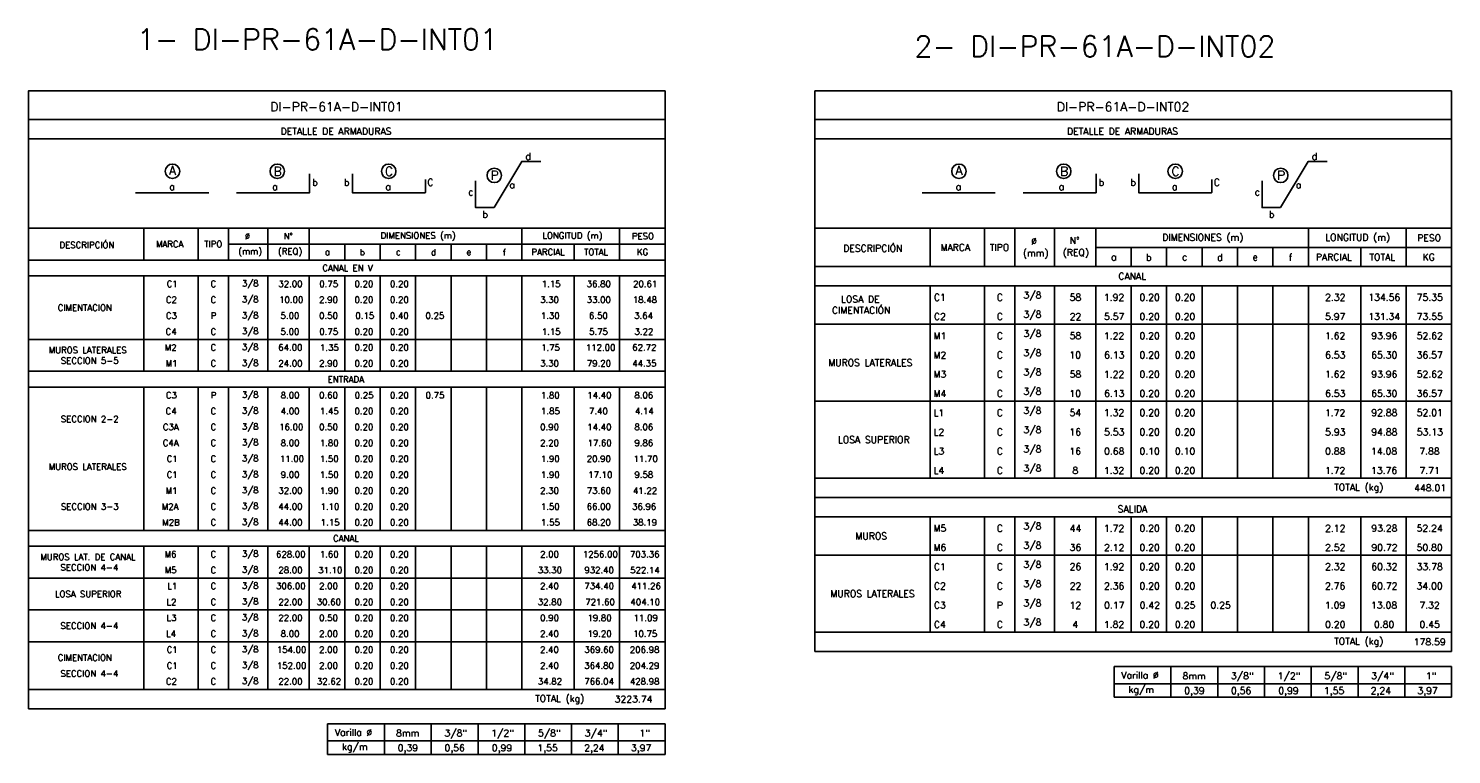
# Model space of a CAD drawing. Header units: metres. Extents: x -260 to 410, y 23 to 160.
# Tile 1 of 15: x -260 to -203, y 52 to 81. Entities that reach past the tile are written whole.
import ezdxf
from ezdxf.enums import TextEntityAlignment as Align

# ---------------------------------------------------------------- set-up
doc = ezdxf.new("R2010")
doc.units = ezdxf.units.M
for name, color, linetype in [('XREF-SE-CUADROS DE DESPIECE - HUAURA_PQT4$0$21', 3, 'Continuous'), ('XREF-SE-CUADROS DE DESPIECE - HUAURA_PQT4$0$21C', 3, 'Continuous'), ('XREF-SE-CUADROS DE DESPIECE - HUAURA_PQT4$0$23', 2, 'Continuous'), ('XREF-SE-CUADROS DE DESPIECE - HUAURA_PQT4$0$S-ANNO-TEXT', 7, 'Continuous'), ('XREF-SE-CUADROS DE DESPIECE - HUAURA_PQT4$0$S-LNWK-0006', 1, 'Continuous')]:
    doc.layers.add(name, color=color, linetype=linetype)
doc.styles.add('XREF-SE-CUADROS DE DESPIECE - HUAURA_PQT4$0$ROMANS-SP', font='romans.shx', dxfattribs={"width": 0.7})
doc.styles.add('XREF-SE-CUADROS DE DESPIECE - HUAURA_PQT4$0$TEGEPSA 100', font='romans.shx')

# ---------------------------------------------------------------- blocks, each defined once
blk = doc.blocks.new('XREF-SE-CUADROS DE DESPIECE - HUAURA_PQT4$0$ARM')
at = {"layer": 'XREF-SE-CUADROS DE DESPIECE - HUAURA_PQT4$0$21C'}
for centre in [(4.163, -1.297), (8.339, -1.297), (12.78, -1.297), (16.983, -1.462)]:
    blk.add_circle(centre, 0.288, dxfattribs=at)
at = {"layer": 'XREF-SE-CUADROS DE DESPIECE - HUAURA_PQT4$0$S-LNWK-0006'}
blk.add_line((2.697, -2.15), (5.606, -2.15), dxfattribs=at)
at = {"layer": 'XREF-SE-CUADROS DE DESPIECE - HUAURA_PQT4$0$S-LNWK-0006', "flags": 128}
blk.add_lwpolyline([(18.832, -0.906), (18.079, -0.906), (16.973, -2.743), (16.237, -2.744), (16.237, -1.676)], dxfattribs=at)
at = {"layer": 'XREF-SE-CUADROS DE DESPIECE - HUAURA_PQT4$0$S-LNWK-0006'}
blk.add_lwpolyline([(6.719, -2.15), (9.628, -2.15), (9.628, -1.399)], dxfattribs=at)
blk.add_lwpolyline([(14.238, -1.626), (14.238, -2.136, -0.414214), (14.225, -2.15), (11.329, -2.15), (11.329, -1.399)], format="xyb", dxfattribs=at)
at = {"layer": 'XREF-SE-CUADROS DE DESPIECE - HUAURA_PQT4$0$S-ANNO-TEXT', "style": 'XREF-SE-CUADROS DE DESPIECE - HUAURA_PQT4$0$TEGEPSA 100'}
for s, p in [('d', (18.44, -0.838)), ('b', (9.95, -1.871)), ('b', (11.214, -1.871)), ('C', (14.56, -1.871)), ('c', (16.154, -2.26)), ('b', (16.73, -3.145))]:
    blk.add_text(s, height=0.27, dxfattribs=at).set_placement(p, align=Align.RIGHT)
for s, height, p in [('A', 0.362, (4.164, -1.443)), ('B', 0.362, (8.353, -1.479)), ('C', 0.362, (12.794, -1.479)), ('P', 0.362, (16.997, -1.644)), ('a', 0.27, (4.146, -2.047)), ('a', 0.27, (8.246, -2.05)), ('a', 0.27, (12.758, -2.05)), ('a', 0.27, (17.694, -1.974))]:
    blk.add_text(s, height=height, dxfattribs=at).set_placement(p, align=Align.CENTER)
blk = doc.blocks.new('XREF-SE-CUADROS DE DESPIECE - HUAURA_PQT4')
at = {"color": 3}
for p, q in [((-223.826, 72.91), (-223.826, 71.379)), ((-221.66, 72.91), (-221.66, 71.379)), ((-220.447, 72.91), (-220.447, 71.379)), ((-218.877, 72.91), (-218.877, 71.379)), ((-217.227, 72.91), (-217.227, 71.379)), ((-208.761, 72.91), (-208.761, 71.379)), ((-204.865, 72.91), (-204.865, 71.379)), ((-217.227, 72.14), (-203.057, 72.14)), ((-215.816, 72.14), (-215.816, 71.379)), ((-214.405, 72.14), (-214.405, 71.379)), ((-212.994, 72.14), (-212.994, 71.379)), ((-211.583, 72.14), (-211.583, 71.379)), ((-210.172, 72.14), (-210.172, 71.379)), ((-206.674, 72.14), (-206.674, 71.379)), ((-228.416, 71.379), (-203.057, 71.379)), ((-228.416, 70.617), (-203.057, 70.617)), ((-223.826, 70.617), (-223.826, 62.955)), ((-221.66, 70.617), (-221.66, 62.955)), ((-220.447, 70.617), (-220.447, 62.955)), ((-218.877, 70.617), (-218.877, 62.955)), ((-217.227, 70.617), (-217.227, 62.955)), ((-215.816, 70.617), (-215.816, 62.955)), ((-214.405, 70.617), (-214.405, 62.955)), ((-212.994, 70.617), (-212.994, 62.955)), ((-211.583, 70.617), (-211.583, 62.955)), ((-210.172, 70.617), (-210.172, 62.955)), ((-208.761, 70.617), (-208.761, 62.955)), ((-206.674, 70.617), (-206.674, 65.254)), ((-204.865, 70.617), (-204.865, 62.955)), ((-228.416, 69.084), (-203.057, 69.084)), ((-228.416, 66.02), (-203.057, 66.02)), ((-206.674, 65.254), (-206.674, 62.955)), ((-223.826, 62.955), (-203.057, 62.955)), ((-228.416, 62.181), (-203.057, 62.181)), ((-228.416, 61.419), (-203.057, 61.419)), ((-223.826, 61.419), (-223.826, 56.822)), ((-221.66, 61.419), (-221.66, 56.822)), ((-220.447, 61.419), (-220.447, 56.822)), ((-218.877, 61.419), (-218.877, 56.822)), ((-217.227, 61.419), (-217.227, 56.822)), ((-215.816, 61.419), (-215.816, 56.822)), ((-214.405, 61.419), (-214.405, 56.822)), ((-212.994, 61.419), (-212.994, 56.822)), ((-211.583, 61.419), (-211.583, 56.822)), ((-210.172, 61.419), (-210.172, 56.822)), ((-208.761, 61.419), (-208.761, 56.822)), ((-206.674, 61.419), (-206.674, 56.822)), ((-204.865, 61.419), (-204.865, 56.822)), ((-228.416, 59.887), (-203.057, 59.887)), ((-228.416, 56.822), (-203.057, 56.822))]:
    blk.add_line(p, q, dxfattribs=at)
blk.add_line((-228.416, 62.955), (-223.826, 62.955))
at = {"layer": 'XREF-SE-CUADROS DE DESPIECE - HUAURA_PQT4$0$21'}
for p, q in [((-255.157, 72.91), (-255.157, 71.643)), ((-252.99, 72.91), (-252.99, 71.643)), ((-251.778, 72.91), (-251.778, 71.643)), ((-250.208, 72.91), (-250.208, 71.643)), ((-248.558, 72.91), (-248.558, 71.643)), ((-240.091, 72.91), (-240.091, 71.643)), ((-236.196, 72.91), (-236.196, 71.643)), ((-251.778, 72.276), (-234.387, 72.276)), ((-247.147, 72.276), (-247.147, 71.643)), ((-245.736, 72.276), (-245.736, 71.643)), ((-244.325, 72.276), (-244.325, 71.643)), ((-242.914, 72.276), (-242.914, 71.643)), ((-241.502, 72.276), (-241.502, 71.643)), ((-238.005, 72.276), (-238.005, 71.643)), ((-259.747, 71.643), (-234.387, 71.643)), ((-259.747, 71.01), (-234.387, 71.01)), ((-255.157, 71.01), (-255.157, 67.21)), ((-252.99, 71.01), (-252.99, 67.21)), ((-251.778, 71.01), (-251.778, 67.21)), ((-250.208, 71.01), (-250.208, 67.21)), ((-248.558, 71.01), (-248.558, 67.21)), ((-247.147, 71.01), (-247.147, 67.21)), ((-245.736, 71.01), (-245.736, 67.21)), ((-244.325, 71.01), (-244.325, 67.21)), ((-242.914, 71.01), (-242.914, 67.21)), ((-241.502, 71.01), (-241.502, 67.21)), ((-240.091, 71.01), (-240.091, 67.21)), ((-238.005, 71.01), (-238.005, 67.21)), ((-236.196, 71.01), (-236.196, 67.21)), ((-259.747, 68.476), (-234.387, 68.476)), ((-259.747, 67.21), (-234.387, 67.21)), ((-259.747, 66.576), (-234.387, 66.576)), ((-255.157, 66.576), (-255.157, 60.876)), ((-252.99, 66.576), (-252.99, 60.876)), ((-251.778, 66.576), (-251.778, 60.876)), ((-250.208, 66.576), (-250.208, 60.876)), ((-248.558, 66.576), (-248.558, 60.876)), ((-247.147, 66.576), (-247.147, 60.876)), ((-245.736, 66.576), (-245.736, 60.876)), ((-244.325, 66.576), (-244.325, 60.876)), ((-242.914, 66.576), (-242.914, 60.876)), ((-241.502, 66.576), (-241.502, 60.876)), ((-240.091, 66.576), (-240.091, 60.876)), ((-238.005, 66.576), (-238.005, 60.876)), ((-236.196, 66.576), (-236.196, 60.876)), ((-259.747, 60.876), (-234.387, 60.876)), ((-259.747, 60.243), (-234.387, 60.243)), ((-255.157, 60.243), (-255.157, 54.543)), ((-252.99, 60.243), (-252.99, 54.543)), ((-251.778, 60.243), (-251.778, 54.543)), ((-250.208, 60.243), (-250.208, 54.543)), ((-248.558, 60.243), (-248.558, 54.543)), ((-247.147, 60.243), (-247.147, 54.543)), ((-245.736, 60.243), (-245.736, 54.543)), ((-244.325, 60.243), (-244.325, 54.543)), ((-242.914, 60.243), (-242.914, 54.543)), ((-241.502, 60.243), (-241.502, 54.543)), ((-240.091, 60.243), (-240.091, 54.543)), ((-238.005, 60.243), (-238.005, 54.543)), ((-236.196, 60.243), (-236.196, 54.543)), ((-259.747, 58.976), (-234.387, 58.976)), ((-259.747, 57.71), (-234.387, 57.71)), ((-259.747, 56.443), (-234.387, 56.443)), ((-214.233, 55.457), (-214.233, 54.229)), ((-212.37, 55.457), (-212.37, 54.229)), ((-210.507, 55.457), (-210.507, 54.229)), ((-208.645, 55.457), (-208.645, 54.229)), ((-206.782, 55.457), (-206.782, 54.229)), ((-204.919, 55.457), (-204.919, 54.229)), ((-259.747, 54.543), (-234.387, 54.543)), ((-216.498, 54.769), (-203.057, 54.769)), ((-245.563, 53.178), (-245.563, 51.95)), ((-243.701, 53.178), (-243.701, 51.95)), ((-241.838, 53.178), (-241.838, 51.95)), ((-239.975, 53.178), (-239.975, 51.95)), ((-238.113, 53.178), (-238.113, 51.95)), ((-236.25, 53.178), (-236.25, 51.95)), ((-247.829, 52.49), (-234.387, 52.49))]:
    blk.add_line(p, q, dxfattribs=at)
at = {"layer": 'XREF-SE-CUADROS DE DESPIECE - HUAURA_PQT4$0$23'}
for p, q in [((-228.416, 78.38), (-228.416, 56.048)), ((-203.057, 78.38), (-203.057, 56.048)), ((-259.747, 72.91), (-234.387, 72.91)), ((-228.416, 72.91), (-203.057, 72.91)), ((-228.416, 56.048), (-203.057, 56.048)), ((-216.498, 55.457), (-216.498, 54.229)), ((-216.498, 55.457), (-203.057, 55.457)), ((-216.498, 55.457), (-216.498, 54.229)), ((-203.057, 55.457), (-203.057, 54.229)), ((-216.498, 54.229), (-203.057, 54.229)), ((-259.747, 53.769), (-234.387, 53.769)), ((-247.829, 53.178), (-247.829, 51.95)), ((-247.829, 53.178), (-234.387, 53.178)), ((-247.829, 53.178), (-247.829, 51.95)), ((-234.387, 53.178), (-234.387, 51.95)), ((-247.829, 51.95), (-234.387, 51.95))]:
    blk.add_line(p, q, dxfattribs=at)
for points in [[(-234.387, 53.769), (-234.387, 78.38), (-259.747, 78.38), (-259.747, 53.769)], [(-203.057, 78.38), (-228.416, 78.38)], [(-234.387, 77.244), (-259.747, 77.244)], [(-203.057, 77.244), (-228.416, 77.244)], [(-234.387, 76.474), (-259.747, 76.474)], [(-203.057, 76.474), (-228.416, 76.474)]]:
    blk.add_lwpolyline(points, dxfattribs=at)
for p in [(-258.174, 76.474), (-226.844, 76.474)]:
    blk.add_blockref('XREF-SE-CUADROS DE DESPIECE - HUAURA_PQT4$0$ARM', p)
at = {"style": 'XREF-SE-CUADROS DE DESPIECE - HUAURA_PQT4$0$TEGEPSA 100'}
for s, height, p in [('Ø', 0.25, (-251.127, 72.468)), ('N°', 0.25, (-249.582, 72.468)), ('DIMENSIONES (m)', 0.25, (-245.72, 72.494)), ('LONGITUD (m)', 0.25, (-239.274, 72.494)), ('PESO', 0.25, (-235.709, 72.468)), ('N°', 0.27, (-218.269, 72.282)), ('DIMENSIONES (m)', 0.27, (-214.583, 72.413)), ('LONGITUD (m)', 0.27, (-208.09, 72.413)), ('PESO', 0.27, (-204.421, 72.391)), ('DESCRIPCIÓN', 0.25, (-258.512, 72.116)), ('MARCA', 0.25, (-254.668, 72.151)), ('TIPO', 0.25, (-252.745, 72.151)), ('(mm)', 0.25, (-251.387, 71.863)), ('(REQ)', 0.25, (-249.807, 71.861)), ('a', 0.25, (-247.938, 71.837)), ('b', 0.25, (-246.548, 71.83)), ('c', 0.25, (-245.111, 71.837)), ('d', 0.25, (-243.713, 71.83)), ('e', 0.25, (-242.298, 71.837)), ('f', 0.25, (-240.853, 71.826)), ('PARCIAL', 0.25, (-239.711, 71.835)), ('TOTAL', 0.25, (-237.611, 71.835)), ('KG', 0.25, (-235.508, 71.835)), ('DESCRIPCIÓN', 0.27, (-227.291, 71.971)), ('MARCA', 0.27, (-223.414, 72.01)), ('TIPO', 0.27, (-221.453, 72.01)), ('(mm)', 0.27, (-220.131, 71.785)), ('Ø', 0.27, (-219.803, 72.259)), ('(REQ)', 0.27, (-218.544, 71.808)), ('a', 0.27, (-216.618, 71.626)), ('b', 0.27, (-215.229, 71.617)), ('c', 0.27, (-213.792, 71.626)), ('d', 0.27, (-212.394, 71.617)), ('e', 0.27, (-210.983, 71.626)), ('f', 0.27, (-209.537, 71.615)), ('PARCIAL', 0.27, (-208.461, 71.625)), ('TOTAL', 0.27, (-206.33, 71.625)), ('KG', 0.27, (-204.208, 71.625)), ('C1', 0.25, (-254.24, 70.567)), ('C', 0.25, (-252.493, 70.568)), ('3/8', 0.25, (-251.243, 70.587)), ('32.00', 0.25, (-249.792, 70.568)), ('0.75', 0.25, (-248.16, 70.568)), ('0.20', 0.25, (-246.757, 70.568)), ('0.20', 0.25, (-245.346, 70.568)), ('1.15', 0.25, (-239.301, 70.567)), ('36.80', 0.25, (-237.51, 70.568)), ('20.61', 0.25, (-235.661, 70.567)), ('C1', 0.27, (-223.677, 70.023)), ('C', 0.27, (-221.171, 70.023)), (' 3/8', 0.27, (-220.297, 70.11)), ('58', 0.27, (-218.27, 70.023)), ('1.92', 0.27, (-216.905, 70.023)), ('0.20', 0.27, (-215.488, 70.023)), ('0.20', 0.27, (-214.077, 70.023)), ('2.32', 0.27, (-208.094, 70.023)), ('134.56', 0.27, (-206.372, 70.023)), ('75.35', 0.27, (-204.444, 70.023)), ('CIMENTACION', 0.25, (-258.579, 69.618)), ('C2', 0.25, (-254.273, 69.935)), ('C', 0.25, (-252.493, 69.935)), ('3/8', 0.25, (-251.243, 69.953)), ('10.00', 0.25, (-249.761, 69.934)), ('2.90', 0.25, (-248.168, 69.935)), ('0.20', 0.25, (-246.757, 69.935)), ('0.20', 0.25, (-245.346, 69.935)), ('3.30', 0.25, (-239.365, 69.935)), ('33.00', 0.25, (-237.51, 69.935)), ('18.48', 0.25, (-235.672, 69.934)), ('CIMENTACIÓN', 0.27, (-227.738, 69.507)), ('LOSA DE', 0.27, (-227.379, 69.948)), ('C3', 0.25, (-254.271, 69.301)), ('P', 0.25, (-252.486, 69.301)), ('3/8', 0.25, (-251.243, 69.32)), ('5.00', 0.25, (-249.704, 69.301)), ('0.50', 0.25, (-248.168, 69.301)), ('0.15', 0.25, (-246.724, 69.301)), ('0.40', 0.25, (-245.349, 69.301)), ('0.25', 0.25, (-243.93, 69.301)), ('1.30', 0.25, (-239.334, 69.301)), ('6.50', 0.25, (-237.418, 69.301)), ('3.64', 0.25, (-235.617, 69.301)), ('C2', 0.27, (-223.677, 69.257)), ('C', 0.27, (-221.171, 69.257)), (' 3/8', 0.27, (-220.297, 69.344)), ('22', 0.27, (-218.268, 69.253)), ('5.57', 0.27, (-216.9, 69.257)), ('0.20', 0.27, (-215.488, 69.257)), ('0.20', 0.27, (-214.077, 69.257)), ('5.97', 0.27, (-208.095, 69.257)), ('131.34', 0.27, (-206.374, 69.257)), ('73.55', 0.27, (-204.444, 69.257)), ('C4', 0.25, (-254.285, 68.668)), ('C', 0.25, (-252.493, 68.668)), ('3/8', 0.25, (-251.243, 68.687)), ('5.00', 0.25, (-249.704, 68.668)), ('0.75', 0.25, (-248.16, 68.668)), ('0.20', 0.25, (-246.757, 68.668)), ('0.20', 0.25, (-245.346, 68.668)), ('1.15', 0.25, (-239.301, 68.667)), ('5.75', 0.25, (-237.414, 68.67)), ('3.22', 0.25, (-235.604, 68.668)), ('M1', 0.27, (-223.693, 68.488)), ('C', 0.27, (-221.171, 68.491)), (' 3/8', 0.27, (-220.297, 68.578)), ('58', 0.27, (-218.27, 68.491)), ('1.22', 0.27, (-216.905, 68.489)), ('0.20', 0.27, (-215.488, 68.491)), ('0.20', 0.27, (-214.077, 68.491)), ('1.62', 0.27, (-208.1, 68.491)), ('93.96', 0.27, (-206.255, 68.491)), ('52.62', 0.27, (-204.445, 68.491)), ('MUROS LATERALES', 0.25, (-258.94, 67.929)), ('M2', 0.25, (-254.317, 68.033)), ('C', 0.25, (-252.493, 68.035)), ('3/8', 0.25, (-251.243, 68.053)), ('64.00', 0.25, (-249.796, 68.035)), ('1.35', 0.25, (-248.134, 68.034)), ('0.20', 0.25, (-246.757, 68.035)), ('0.20', 0.25, (-245.346, 68.035)), ('1.75', 0.25, (-239.326, 68.034)), ('112.00', 0.25, (-237.542, 68.034)), ('62.72', 0.25, (-235.694, 68.035)), (' 3/8', 0.27, (-220.297, 67.812)), ('SECCION 5-5', 0.25, (-258.457, 67.508)), ('M1', 0.25, (-254.284, 67.399)), ('C', 0.25, (-252.493, 67.401)), ('3/8', 0.25, (-251.243, 67.42)), ('24.00', 0.25, (-249.793, 67.401)), ('2.90', 0.25, (-248.168, 67.401)), ('0.20', 0.25, (-246.757, 67.401)), ('0.20', 0.25, (-245.346, 67.401)), ('3.30', 0.25, (-239.365, 67.401)), ('79.20', 0.25, (-237.503, 67.401)), ('44.35', 0.25, (-235.696, 67.401)), ('MUROS LATERALES', 0.27, (-227.888, 67.418)), ('M2', 0.27, (-223.693, 67.722)), ('C', 0.27, (-221.171, 67.724)), ('10', 0.27, (-218.279, 67.725)), ('6.13', 0.27, (-216.897, 67.725)), ('0.20', 0.27, (-215.488, 67.725)), ('0.20', 0.27, (-214.077, 67.725)), ('6.53', 0.27, (-208.093, 67.725)), ('65.30', 0.27, (-206.258, 67.725)), ('36.57', 0.27, (-204.447, 67.725)), ('M3', 0.27, (-223.693, 66.959)), ('C', 0.27, (-221.171, 66.958)), (' 3/8', 0.27, (-220.297, 67.046)), ('58', 0.27, (-218.27, 66.959)), ('1.22', 0.27, (-216.905, 66.957)), ('0.20', 0.27, (-215.488, 66.959)), ('0.20', 0.27, (-214.077, 66.959)), ('1.62', 0.27, (-208.1, 66.959)), ('93.96', 0.27, (-206.255, 66.959)), ('52.62', 0.27, (-204.445, 66.959)), ('C3', 0.25, (-254.271, 66.135)), ('P', 0.25, (-252.486, 66.135)), ('3/8', 0.25, (-251.243, 66.153)), ('8.00', 0.25, (-249.7, 66.135)), ('0.60', 0.25, (-248.168, 66.135)), ('0.25', 0.25, (-246.752, 66.135)), ('0.20', 0.25, (-245.346, 66.135)), ('0.75', 0.25, (-243.927, 66.135)), ('1.80', 0.25, (-239.334, 66.134)), ('14.40', 0.25, (-237.484, 66.134)), ('8.06', 0.25, (-235.609, 66.135)), ('M4', 0.27, (-223.693, 66.19)), ('C', 0.27, (-221.171, 66.192)), (' 3/8', 0.27, (-220.297, 66.279)), ('10', 0.27, (-218.279, 66.193)), ('6.13', 0.27, (-216.897, 66.193)), ('0.20', 0.27, (-215.488, 66.193)), ('0.20', 0.27, (-214.077, 66.193)), ('6.53', 0.27, (-208.093, 66.193)), ('65.30', 0.27, (-206.258, 66.193)), ('36.57', 0.27, (-204.447, 66.193)), ('3/8', 0.25, (-251.243, 65.52)), (' 3/8', 0.27, (-220.297, 65.513)), ('SECCION 2-2', 0.25, (-258.458, 65.185)), ('C4', 0.25, (-254.285, 65.501)), ('C', 0.25, (-252.493, 65.501)), ('4.00', 0.25, (-249.697, 65.501)), ('1.45', 0.25, (-248.137, 65.501)), ('0.20', 0.25, (-246.757, 65.501)), ('0.20', 0.25, (-245.346, 65.501)), ('1.85', 0.25, (-239.329, 65.501)), ('7.40', 0.25, (-237.414, 65.501)), ('4.14', 0.25, (-235.586, 65.5)), ('L1', 0.27, (-223.693, 65.423)), ('C', 0.27, (-221.171, 65.426)), ('54', 0.27, (-218.272, 65.427)), ('1.32', 0.27, (-216.905, 65.427)), ('0.20', 0.27, (-215.488, 65.427)), ('0.20', 0.27, (-214.077, 65.427)), ('1.72', 0.27, (-208.1, 65.424)), ('92.88', 0.27, (-206.254, 65.427)), ('52.01', 0.27, (-204.445, 65.427)), ('C3A', 0.25, (-254.393, 64.868)), ('C', 0.25, (-252.493, 64.868)), ('3/8', 0.25, (-251.243, 64.887)), ('16.00', 0.25, (-249.761, 64.867)), ('0.50', 0.25, (-248.168, 64.868)), ('0.20', 0.25, (-246.757, 64.868)), ('0.20', 0.25, (-245.346, 64.868)), ('0.90', 0.25, (-239.363, 64.868)), ('14.40', 0.25, (-237.484, 64.867)), ('8.06', 0.25, (-235.609, 64.868)), ('LOSA SUPERIOR', 0.27, (-227.503, 64.353)), ('L2', 0.27, (-223.693, 64.656)), ('C', 0.27, (-221.171, 64.66)), (' 3/8', 0.27, (-220.297, 64.747)), ('16', 0.27, (-218.278, 64.66)), ('5.53', 0.27, (-216.897, 64.66)), ('0.20', 0.27, (-215.488, 64.66)), ('0.20', 0.27, (-214.077, 64.66)), ('5.93', 0.27, (-208.092, 64.66)), ('94.88', 0.27, (-206.254, 64.66)), ('53.13', 0.27, (-204.443, 64.66)), ('C4A', 0.25, (-254.396, 64.235)), ('C', 0.25, (-252.493, 64.235)), ('3/8', 0.25, (-251.243, 64.253)), ('8.00', 0.25, (-249.7, 64.235)), ('1.80', 0.25, (-248.139, 64.234)), ('0.20', 0.25, (-246.757, 64.235)), ('0.20', 0.25, (-245.346, 64.235)), ('2.20', 0.25, (-239.364, 64.235)), ('17.60', 0.25, (-237.476, 64.234)), ('9.86', 0.25, (-235.609, 64.235)), ('L3', 0.27, (-223.693, 63.894)), ('C', 0.27, (-221.171, 63.894)), (' 3/8', 0.27, (-220.297, 63.981)), ('16', 0.27, (-218.278, 63.894)), ('0.68', 0.27, (-216.898, 63.894)), ('0.10', 0.27, (-215.488, 63.894)), ('0.10', 0.27, (-214.077, 63.894)), ('0.88', 0.27, (-208.093, 63.894)), ('14.08', 0.27, (-206.264, 63.894)), ('7.88', 0.27, (-204.34, 63.894)), ('MUROS LATERALES', 0.25, (-258.94, 63.285)), ('C1', 0.25, (-254.24, 63.601)), ('C', 0.25, (-252.493, 63.601)), ('3/8', 0.25, (-251.243, 63.62)), ('11.00', 0.25, (-249.733, 63.601)), ('1.50', 0.25, (-248.139, 63.601)), ('0.20', 0.25, (-246.757, 63.601)), ('0.20', 0.25, (-245.346, 63.601)), ('1.90', 0.25, (-239.334, 63.601)), ('20.90', 0.25, (-237.508, 63.601)), ('11.70', 0.25, (-235.639, 63.601)), (' 3/8', 0.27, (-220.297, 63.215)), ('C1', 0.25, (-254.24, 62.967)), ('C', 0.25, (-252.493, 62.968)), ('3/8', 0.25, (-251.243, 62.987)), ('9.00', 0.25, (-249.699, 62.968)), ('1.50', 0.25, (-248.139, 62.967)), ('0.20', 0.25, (-246.757, 62.968)), ('0.20', 0.25, (-245.346, 62.968)), ('1.90', 0.25, (-239.334, 62.967)), ('17.10', 0.25, (-237.447, 62.967)), ('9.58', 0.25, (-235.607, 62.968)), ('L4', 0.27, (-223.693, 63.125)), ('C', 0.27, (-221.171, 63.128)), ('8', 0.27, (-218.16, 63.128)), ('1.32', 0.27, (-216.905, 63.128)), ('0.20', 0.27, (-215.488, 63.128)), ('0.20', 0.27, (-214.077, 63.128)), ('1.72', 0.27, (-208.1, 63.126)), ('13.76', 0.27, (-206.264, 63.128)), ('7.71', 0.27, (-204.337, 63.126)), ('M1', 0.25, (-254.284, 62.332)), ('C', 0.25, (-252.493, 62.335)), ('3/8', 0.25, (-251.243, 62.353)), ('32.00', 0.25, (-249.792, 62.335)), ('1.90', 0.25, (-248.139, 62.334)), ('0.20', 0.25, (-246.757, 62.335)), ('0.20', 0.25, (-245.346, 62.335)), ('2.30', 0.25, (-239.364, 62.335)), ('73.60', 0.25, (-237.503, 62.335)), ('41.22', 0.25, (-235.665, 62.333)), ('SECCION 3-3', 0.25, (-258.456, 61.701)), ('M2A', 0.25, (-254.437, 61.699)), ('C', 0.25, (-252.493, 61.701)), ('3/8', 0.25, (-251.243, 61.72)), ('44.00', 0.25, (-249.792, 61.701)), ('1.10', 0.25, (-248.111, 61.701)), ('0.20', 0.25, (-246.757, 61.701)), ('0.20', 0.25, (-245.346, 61.701)), ('1.50', 0.25, (-239.334, 61.701)), ('66.00', 0.25, (-237.51, 61.701)), ('36.96', 0.25, (-235.702, 61.701)), ('M2B', 0.25, (-254.417, 61.066)), ('C', 0.25, (-252.493, 61.068)), ('3/8', 0.25, (-251.243, 61.087)), ('44.00', 0.25, (-249.792, 61.068)), ('1.15', 0.25, (-248.106, 61.067)), ('0.20', 0.25, (-246.757, 61.068)), ('0.20', 0.25, (-245.346, 61.068)), ('1.55', 0.25, (-239.329, 61.067)), ('68.20', 0.25, (-237.51, 61.068)), ('38.19', 0.25, (-235.672, 61.067)), ('MUROS', 0.27, (-226.803, 60.519)), ('M5', 0.27, (-223.693, 60.826)), ('C', 0.27, (-221.171, 60.825)), (' 3/8', 0.27, (-220.297, 60.913)), ('44', 0.27, (-218.267, 60.823)), ('1.72', 0.27, (-216.905, 60.824)), ('0.20', 0.27, (-215.488, 60.826)), ('0.20', 0.27, (-214.077, 60.826)), ('2.12', 0.27, (-208.094, 60.824)), ('93.28', 0.27, (-206.254, 60.826)), ('52.24', 0.27, (-204.45, 60.826)), ('M6', 0.27, (-223.693, 60.06)), ('C', 0.27, (-221.171, 60.059)), (' 3/8', 0.27, (-220.297, 60.146)), ('36', 0.27, (-218.27, 60.06)), ('2.12', 0.27, (-216.899, 60.058)), ('0.20', 0.27, (-215.488, 60.06)), ('0.20', 0.27, (-214.077, 60.06)), ('2.52', 0.27, (-208.094, 60.06)), ('90.72', 0.27, (-206.251, 60.06)), ('50.80', 0.27, (-204.449, 60.06)), ('MUROS LAT. DE CANAL', 0.25, (-259.274, 59.695)), ('SECCION 4-4', 0.25, (-258.473, 59.274)), ('M6', 0.25, (-254.323, 59.801)), ('C', 0.25, (-252.493, 59.801)), ('3/8', 0.25, (-251.243, 59.82)), ('628.00', 0.25, (-249.885, 59.801)), ('1.60', 0.25, (-248.139, 59.801)), ('0.20', 0.25, (-246.757, 59.801)), ('0.20', 0.25, (-245.346, 59.801)), ('2.00', 0.25, (-239.364, 59.801)), ('1256.00', 0.25, (-237.662, 59.801)), ('703.36', 0.25, (-235.787, 59.801)), ('C1', 0.27, (-223.677, 59.293)), ('C', 0.27, (-221.171, 59.293)), (' 3/8', 0.27, (-220.297, 59.38)), ('26', 0.27, (-218.271, 59.294)), ('1.92', 0.27, (-216.905, 59.294)), ('0.20', 0.27, (-215.488, 59.294)), ('0.20', 0.27, (-214.077, 59.294)), ('2.32', 0.27, (-208.094, 59.294)), ('60.32', 0.27, (-206.254, 59.294)), ('33.78', 0.27, (-204.448, 59.294)), ('M5', 0.25, (-254.317, 59.17)), ('C', 0.25, (-252.493, 59.168)), ('3/8', 0.25, (-251.243, 59.187)), ('28.00', 0.25, (-249.791, 59.168)), ('31.10', 0.25, (-248.205, 59.167)), ('0.20', 0.25, (-246.757, 59.168)), ('0.20', 0.25, (-245.346, 59.168)), ('33.30', 0.25, (-239.457, 59.168)), ('932.40', 0.25, (-237.603, 59.168)), ('522.14', 0.25, (-235.776, 59.167)), ('LOSA SUPERIOR', 0.25, (-258.692, 58.218)), ('L1', 0.25, (-254.217, 58.532)), ('C', 0.25, (-252.493, 58.535)), ('3/8', 0.25, (-251.243, 58.553)), ('306.00', 0.25, (-249.884, 58.535)), ('2.00', 0.25, (-248.168, 58.535)), ('0.20', 0.25, (-246.757, 58.535)), ('0.20', 0.25, (-245.346, 58.535)), ('2.40', 0.25, (-239.366, 58.535)), ('734.40', 0.25, (-237.6, 58.535)), ('411.26', 0.25, (-235.734, 58.534)), ('MUROS LATERALES', 0.27, (-227.801, 58.22)), ('C2', 0.27, (-223.677, 58.527)), ('C', 0.27, (-221.171, 58.527)), (' 3/8', 0.27, (-220.297, 58.614)), ('22', 0.27, (-218.268, 58.524)), ('2.36', 0.27, (-216.902, 58.527)), ('0.20', 0.27, (-215.488, 58.527)), ('0.20', 0.27, (-214.077, 58.527)), ('2.76', 0.27, (-208.098, 58.527)), ('60.72', 0.27, (-206.254, 58.527)), ('34.00', 0.27, (-204.449, 58.527)), ('L2', 0.25, (-254.25, 57.899)), ('C', 0.25, (-252.493, 57.901)), ('3/8', 0.25, (-251.243, 57.92)), ('22.00', 0.25, (-249.791, 57.901)), ('30.60', 0.25, (-248.262, 57.901)), ('0.20', 0.25, (-246.757, 57.901)), ('0.20', 0.25, (-245.346, 57.901)), ('32.80', 0.25, (-239.457, 57.901)), ('721.60', 0.25, (-237.566, 57.901)), ('404.10', 0.25, (-235.765, 57.901)), ('C3', 0.27, (-223.677, 57.761)), ('P', 0.27, (-221.172, 57.759)), (' 3/8', 0.27, (-220.297, 57.848)), ('12', 0.27, (-218.274, 57.757)), ('0.17', 0.27, (-216.897, 57.761)), ('0.42', 0.27, (-215.483, 57.761)), ('0.25', 0.27, (-214.072, 57.761)), ('0.25', 0.27, (-212.661, 57.761)), ('1.09', 0.27, (-208.102, 57.761)), ('13.08', 0.27, (-206.264, 57.761)), ('7.32', 0.27, (-204.337, 57.761)), ('L3', 0.25, (-254.249, 57.268)), ('C', 0.25, (-252.493, 57.268)), ('3/8', 0.25, (-251.243, 57.287)), ('22.00', 0.25, (-249.791, 57.268)), ('0.50', 0.25, (-248.168, 57.268)), ('0.20', 0.25, (-246.757, 57.268)), ('0.20', 0.25, (-245.346, 57.268)), ('0.90', 0.25, (-239.363, 57.268)), ('19.80', 0.25, (-237.478, 57.267)), ('11.09', 0.25, (-235.641, 57.267)), ('C4', 0.27, (-223.677, 56.995)), ('C', 0.27, (-221.171, 56.995)), (' 3/8', 0.27, (-220.297, 57.082)), ('4', 0.27, (-218.159, 56.992)), ('1.82', 0.27, (-216.905, 56.995)), ('0.20', 0.27, (-215.488, 56.995)), ('0.20', 0.27, (-214.077, 56.995)), ('0.20', 0.27, (-208.094, 56.995)), ('0.80', 0.27, (-206.147, 56.995)), ('0.45', 0.27, (-204.333, 56.995)), ('SECCION 4-4', 0.25, (-258.473, 56.951)), ('L4', 0.25, (-254.263, 56.635)), ('C', 0.25, (-252.493, 56.635)), ('3/8', 0.25, (-251.243, 56.653)), ('8.00', 0.25, (-249.7, 56.635)), ('2.00', 0.25, (-248.168, 56.635)), ('0.20', 0.25, (-246.757, 56.635)), ('0.20', 0.25, (-245.346, 56.635)), ('2.40', 0.25, (-239.366, 56.635)), ('19.20', 0.25, (-237.478, 56.634)), ('10.75', 0.25, (-235.662, 56.634)), ('C1', 0.25, (-254.24, 56.001)), ('C', 0.25, (-252.493, 56.001)), ('3/8', 0.25, (-251.243, 56.02)), ('154.00', 0.25, (-249.856, 56.001)), ('2.00', 0.25, (-248.168, 56.001)), ('0.20', 0.25, (-246.757, 56.001)), ('0.20', 0.25, (-245.346, 56.001)), ('2.40', 0.25, (-239.366, 56.001)), ('369.60', 0.25, (-237.602, 56.001)), ('206.98', 0.25, (-235.79, 56.001)), ('CIMENTACION', 0.25, (-258.579, 55.685)), ('C1', 0.25, (-254.24, 55.367)), ('C', 0.25, (-252.493, 55.368)), ('3/8', 0.25, (-251.243, 55.387)), ('152.00', 0.25, (-249.853, 55.367)), ('2.00', 0.25, (-248.168, 55.368)), ('0.20', 0.25, (-246.757, 55.368)), ('0.20', 0.25, (-245.346, 55.368)), ('2.40', 0.25, (-239.366, 55.368)), ('364.80', 0.25, (-237.604, 55.368)), ('204.29', 0.25, (-235.793, 55.368)), ('SECCION 4-4', 0.25, (-258.473, 55.051)), ('3/8', 0.25, (-251.243, 54.753)), ('C2', 0.25, (-254.273, 54.735)), ('C', 0.25, (-252.493, 54.735)), ('22.00', 0.25, (-249.791, 54.735)), ('32.62', 0.25, (-248.257, 54.735)), ('0.20', 0.25, (-246.757, 54.735)), ('0.20', 0.25, (-245.346, 54.735)), ('34.82', 0.25, (-239.455, 54.735)), ('766.04', 0.25, (-237.603, 54.735)), ('428.98', 0.25, (-235.789, 54.735))]:
    blk.add_text(s, height=height, dxfattribs=at).set_placement(p)
at = {"layer": 'Defpoints', "style": 'XREF-SE-CUADROS DE DESPIECE - HUAURA_PQT4$0$ROMANS-SP'}
for s, p in [('1- DI-PR-61A-D-INT01', (-255.421, 80.015)), ('2- DI-PR-61A-D-INT02', (-224.451, 79.735))]:
    blk.add_text(s, height=0.83433, dxfattribs=at).set_placement(p)
at = {"layer": 'XREF-SE-CUADROS DE DESPIECE - HUAURA_PQT4$0$23', "style": 'XREF-SE-CUADROS DE DESPIECE - HUAURA_PQT4$0$TEGEPSA 100'}
for s, height, p in [('CANAL EN V', 0.25, (-248.038, 71.201)), ('CANAL', 0.27, (-216.331, 70.863)), ('ENTRADA', 0.25, (-247.829, 66.768)), ('TOTAL (kg)', 0.27, (-207.735, 62.459)), ('448.01', 0.27, (-204.547, 62.434)), ('SALIDA', 0.27, (-216.358, 61.592)), ('CANAL', 0.25, (-247.613, 60.435)), ('TOTAL (kg)', 0.27, (-207.735, 56.326)), ('178.59', 0.27, (-204.561, 56.301)), ('TOTAL (kg)', 0.27, (-239.566, 54.046)), ('3223.74 ', 0.27, (-236.395, 54.022))]:
    blk.add_text(s, height=height, dxfattribs=at).set_placement(p)
at = {"layer": 'XREF-SE-CUADROS DE DESPIECE - HUAURA_PQT4$0$S-ANNO-TEXT', "color": 4, "style": 'XREF-SE-CUADROS DE DESPIECE - HUAURA_PQT4$0$TEGEPSA 100'}
for s, p in [('DI-PR-61A-D-INT01', (-250.116, 77.564)), ('DI-PR-61A-D-INT02', (-218.785, 77.564))]:
    blk.add_text(s, height=0.36233, dxfattribs=at).set_placement(p)
at = {"layer": 'XREF-SE-CUADROS DE DESPIECE - HUAURA_PQT4$0$S-ANNO-TEXT', "style": 'XREF-SE-CUADROS DE DESPIECE - HUAURA_PQT4$0$TEGEPSA 100'}
for s, height, p in [('DETALLE DE ARMADURAS', 0.27006, (-249.705, 76.635)), ('DETALLE DE ARMADURAS', 0.27006, (-218.374, 76.635)), ('Varilla %%C', 0.27, (-216.213, 54.974)), ('8mm', 0.27, (-213.773, 54.948)), ('3/8"', 0.27, (-211.845, 54.948)), ('1/2"', 0.27, (-209.982, 54.948)), ('5/8"', 0.27, (-208.12, 54.948)), ('3/4"', 0.27, (-206.257, 54.948)), ('1"', 0.27, (-204.078, 54.948)), ('kg/m', 0.27, (-215.927, 54.404)), ('0,39', 0.27, (-213.706, 54.359)), ('0,56', 0.27, (-211.844, 54.359)), ('0,99', 0.27, (-209.959, 54.359)), ('1,55', 0.27, (-208.141, 54.359)), ('2,24', 0.27, (-206.278, 54.359)), ('3,97', 0.27, (-204.416, 54.359)), ('Varilla %%C', 0.27, (-247.544, 52.695)), ('8mm', 0.27, (-245.104, 52.669)), ('3/8"', 0.27, (-243.176, 52.669)), ('1/2"', 0.27, (-241.313, 52.669)), ('5/8"', 0.27, (-239.45, 52.669)), ('3/4"', 0.27, (-237.588, 52.669)), ('1"', 0.27, (-235.409, 52.669)), ('kg/m', 0.27, (-247.257, 52.124)), ('0,39', 0.27, (-245.037, 52.079)), ('0,56', 0.27, (-243.174, 52.079)), ('0,99', 0.27, (-241.289, 52.079)), ('1,55', 0.27, (-239.472, 52.079)), ('2,24', 0.27, (-237.609, 52.079)), ('3,97', 0.27, (-235.746, 52.079))]:
    blk.add_text(s, height=height, dxfattribs=at).set_placement(p)

msp = doc.modelspace()

# ---------------------------------------------------------------- block references
msp.add_blockref('XREF-SE-CUADROS DE DESPIECE - HUAURA_PQT4', (0, 0))

doc.saveas('drawing.dxf')
